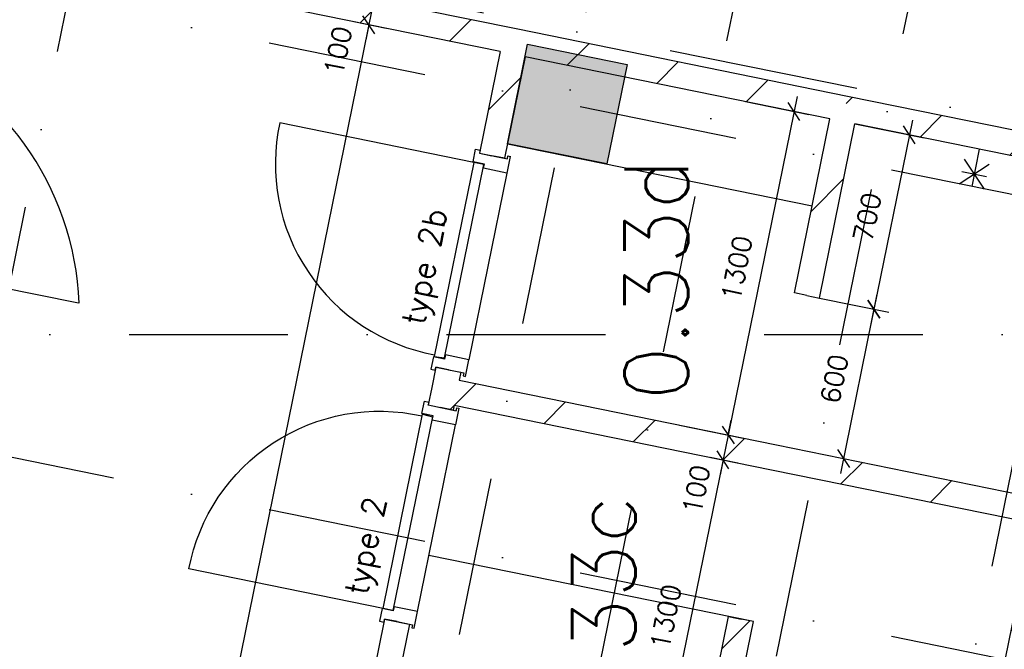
# Model space of a CAD drawing. Extents: x -33344 to 2055880, y -64816 to 121260.
# Tile 26 of 132: x 22765 to 26642, y 28558 to 31036. Entities that reach past the tile are written whole.
import ezdxf

# ---------------------------------------------------------------- set-up
doc = ezdxf.new("R2010")
doc.units = 0
doc.header["$LTSCALE"] = 50
doc.header["$MEASUREMENT"] = 0
doc.header["$PDMODE"] = 3
doc.header["$PDSIZE"] = 0.1
for name, pattern in [('DASHDOT', [1, 0.5, -0.25, 0, -0.25]), ('DASHED', [0.75, 0.5, -0.25]), ('STRAM_0WT$1$DASHDOT', [25, 12.5, -6.25, 0, -6.25])]:
    doc.linetypes.add(name, pattern=pattern)
doc.layers.get('0').update_dxf_attribs({"linetype": 'CONTINUOUS'})
doc.layers.get('DEFPOINTS').update_dxf_attribs({"linetype": 'CONTINUOUS'})
for name, color, linetype in [('_BRANDCOMPART', 6, 'DASHDOT'), ('_DETAILNUMMERS', 4, 'CONTINUOUS'), ('A--A22--_F123-', 9, 'CONTINUOUS'), ('A--A28--_F12--', 7, 'CONTINUOUS'), ('A--L22--', 3, 'CONTINUOUS'), ('A--L22--_F-2--', 7, 'CONTINUOUS'), ('A--L28--', 7, 'CONTINUOUS'), ('A--L28--_F12--', 7, 'CONTINUOUS'), ('A--L32--_F123-', 1, 'CONTINUOUS'), ('A--L32--_F123-DRAAIR', 7, 'CONTINUOUS'), ('A--L74--_F-23-', 7, 'CONTINUOUS'), ('A--M$1A-_F123-', 1, 'CONTINUOUS'), ('A--T$1A-_F123-_RN', 4, 'CONTINUOUS'), ('NIEUWE_INDELING', 2, 'CONTINUOUS'), ('STRAM_0WT$0$A--L$7A-_STRA0', 1, 'STRAM_0WT$1$DASHDOT'), ('STRAM_0WT$1$A--T$7A8-_STRA', 8, 'STRAM_0WT$1$DASHDOT'), ('TEKST_KOZIJNMERK', 2, 'CONTINUOUS'), ('X--LR---_CP', 7, 'CONTINUOUS'), ('XREF', 7, 'CONTINUOUS')]:
    doc.layers.add(name, color=color, linetype=linetype)
doc.styles.add('ALFA-0_25', font='ROMANS')
doc.styles.add('HIEMSTRA', font='romans.shx')
doc.dimstyles.new('1OP2', dxfattribs={"dimscale": 30, "dimtxt": 2.5, "dimasz": 2, "dimexe": 2, "dimexo": 0, "dimgap": 2, "dimtad": 1, "dimdec": 0, "dimzin": 0, "dimtxsty": 'HIEMSTRA', "dimblk1": 'OBLIQUE', "dimblk2": 'OBLIQUE', "dimsah": 1, "dimcen": -3, "dimdle": 2, "dimclrd": 2, "dimclre": 2, "dimclrt": 3, "dimazin": 3, "dimtfac": 1, "dimtdec": 0, "dimtofl": 0, "dimtmove": 0, "dimatfit": 3, "dimtvp": 0.833333, "dimtolj": 1, "dimtzin": 0})

# ---------------------------------------------------------------- blocks, each defined once
blk = doc.blocks.new('Q020439-')
at = {"layer": 'A--A28--_F12--', "color": 8}
for points in [[(-200, -200), (-200, 200), (200, 200)], [(-200, -200), (200, 200), (200, -200)]]:
    blk.add_solid(points, dxfattribs=at)
at = {"layer": 'A--L28--_F12--', "color": 3, "linetype": 'CONTINUOUS'}
blk.add_lwpolyline([(-200, -200), (-200, 200), (200, 200), (200, -200)], close=True, dxfattribs=at)
at = {"layer": 'X--LR---_CP'}
for p in [(-200, 0), (-200, 0), (200, 0)]:
    blk.add_point(p, dxfattribs=at)
blk = doc.blocks.new('STRAM_0WT')
at = {"layer": 'STRAM_0WT$0$A--L$7A-_STRA0'}
for p, q in [((-35527.847, 66718.097), (-57057.909, -38976.081)), ((-47754.974, 12905.719), (-58003.336, -37404.971)), ((-47201.343, 12792.944), (-57719.326, -38841.349)), ((-40234.938, -3673.931), (-64049.215, 1177.073)), ((-40234.938, -5510.896), (-64408.499, -586.705))]:
    blk.add_line(p, q, dxfattribs=at)
at = {"layer": 'STRAM_0WT$1$A--T$7A8-_STRA', "color": 8}
for p, q in [((-51334.938, 5401.176), (-60073.364, -37497.015)), ((-47404.652, 4600.571), (-56073.829, -37957.669)), ((-66174.285, -2450), (-500, -2450))]:
    blk.add_line(p, q, dxfattribs=at)
blk = doc.blocks.new('DR_780TYPE2')
at = {"layer": 'A--L32--_F123-', "color": 1}
blk.add_line((67, 0), (817, 0), dxfattribs=at)
at = {"layer": 'A--L32--_F123-'}
for points in [[(0, 9), (0, 0), (67, 0), (67, 93.8), (50, 93.8), (50, 139), (0, 139), (0, 121), (12, 121), (12, 9), (0, 9)], [(52, 95.6), (52, 135.6), (832, 135.6), (829, 95.6), (52, 95.6)], [(884, 9), (884, 0), (817, 0), (817, 93.8), (834, 93.8), (834, 139), (884, 139), (884, 121), (872, 121), (872, 9), (884, 9)]]:
    blk.add_lwpolyline(points, close=True, dxfattribs=at)
at = {"layer": 'A--L32--_F123-DRAAIR', "color": 1}
blk.add_lwpolyline([(52, 135.6), (52, 915.6, -0.423925), (824.9, 135.8)], format="xyb", dxfattribs=at)
at = {"layer": 'X--LR---_CP', "color": 1}
for p in [(12, 121), (12, 9)]:
    blk.add_point(p, dxfattribs=at)
at = {"layer": 'X--LR---_CP', "color": 2}
for p in [(872, 121), (872, 9)]:
    blk.add_point(p, dxfattribs=at)
at = {"layer": 'X--LR---_CP'}
blk.add_point((0, 0), dxfattribs=at)
blk = doc.blocks.new('*U1104')
at = {"layer": 'A--A22--_F123-', "linetype": 'CONTINUOUS'}
h = blk.add_hatch(dxfattribs=at)
h.set_pattern_fill('ALFALINE', color=256, scale=300, style=0)
h.set_pattern_definition([(45, (-26014.7, -30685.3), (-212.132, 212.132), [])])
h.paths.add_polyline_path([(0, 0), (-59, -39), (-1259.5, 205.5), (-1298.5, 264.5), (-1288.6, 313.5), (10, 49)])
at = {"layer": 'A--L22--_F-2--', "color": 3, "linetype": 'CONTINUOUS'}
for points in [[(10, 49), (10, 49), (-1288.6, 313.5), (-1288.6, 313.5)], [(-59, -39), (-59, -39), (-1259.5, 205.5), (-1259.5, 205.5)]]:
    blk.add_lwpolyline(points, dxfattribs=at)
blk = doc.blocks.new('*U1096')
at = {"layer": 'A--A22--_F123-', "linetype": 'CONTINUOUS'}
h = blk.add_hatch(dxfattribs=at)
h.set_pattern_fill('ALFALINE', color=256, scale=300, style=0)
h.set_pattern_definition([(45, (-24251.1, -28666.7), (-212.132, 212.132), [])])
h.paths.add_polyline_path([(0, 0), (49, -10), (-34.8, -421.5), (-93.8, -460.5), (-142.8, -450.6), (-49, 10)])
at = {"layer": 'A--L22--_F-2--', "color": 3, "linetype": 'CONTINUOUS'}
for points in [[(0, 0), (-49, 10), (-142.8, -450.6), (-142.8, -450.6)], [(0, 0), (49, -10), (-34.8, -421.5), (-34.8, -421.5)]]:
    blk.add_lwpolyline(points, dxfattribs=at)
blk = doc.blocks.new('*U1095')
at = {"layer": 'A--A22--_F123-', "linetype": 'CONTINUOUS'}
h = blk.add_hatch(dxfattribs=at)
h.set_pattern_fill('ALFALINE', color=256, scale=300, style=0)
h.set_pattern_definition([(45, (-26813.12, -29093.9), (-212.132, 212.132), [])])
h.paths.add_polyline_path([(0, 0), (49, -10), (-230.4, -1381.8), (-279.4, -1371.8), (-318.5, -1312.9), (-59, -39)])
at = {"layer": 'A--L22--_F-2--', "color": 3, "linetype": 'CONTINUOUS'}
for points in [[(49, -10), (49, -10), (-230.4, -1381.8), (-230.4, -1381.8)], [(-59, -39), (-59, -39), (-318.5, -1312.9), (-318.5, -1312.9)]]:
    blk.add_lwpolyline(points, dxfattribs=at)
blk = doc.blocks.new('*U1093')
at = {"layer": 'A--A22--_F123-', "linetype": 'CONTINUOUS'}
h = blk.add_hatch(dxfattribs=at)
h.set_pattern_fill('ALFALINE', color=256, scale=300, style=0)
h.set_pattern_definition([(45, (-25735.25, -29313.47), (-212.132, 212.132), [])])
h.paths.add_polyline_path([(0, 0), (10, 49), (1038.9, -160.6), (1077.9, -219.6), (1018.9, -258.6), (-10, -49)])
at = {"layer": 'A--L22--_F-2--', "color": 3, "linetype": 'CONTINUOUS'}
for points in [[(10, 49), (10, 49), (1038.9, -160.6), (1038.9, -160.6)], [(-10, -49), (-10, -49), (1018.9, -258.6), (1018.9, -258.6)]]:
    blk.add_lwpolyline(points, dxfattribs=at)
blk = doc.blocks.new('*U1092')
at = {"layer": 'A--A22--_F123-', "linetype": 'CONTINUOUS'}
h = blk.add_hatch(dxfattribs=at)
h.set_pattern_fill('ALFALINE', color=256, scale=300, style=0)
h.set_pattern_definition([(45, (-24436.72, -29578), (-212.132, 212.132), [])])
h.paths.add_polyline_path([(0, 0), (59, 39), (1308.5, -215.5), (1298.5, -264.5), (1288.6, -313.5), (39, -59)])
at = {"layer": 'A--L22--_F-2--', "color": 3, "linetype": 'CONTINUOUS'}
for points in [[(59, 39), (59, 39), (1308.5, -215.5), (1308.5, -215.5)], [(39, -59), (39, -59), (1288.6, -313.5), (1288.6, -313.5)]]:
    blk.add_lwpolyline(points, dxfattribs=at)
blk = doc.blocks.new('*U1091')
at = {"layer": 'A--A22--_F123-', "linetype": 'CONTINUOUS'}
h = blk.add_hatch(dxfattribs=at)
h.set_pattern_fill('ALFALINE', color=256, scale=300, style=0)
h.set_pattern_definition([(45, (-24716.16, -30949.8), (-212.132, 212.132), [])])
h.paths.add_polyline_path([(0, 0), (39, -59), (-42.5, -459), (-91.5, -449), (-140.5, -439), (-59, -39)])
at = {"layer": 'A--L22--_F-2--', "color": 3, "linetype": 'CONTINUOUS'}
for points in [[(-59, -39), (-59, -39), (-140.5, -439), (-91.5, -449)], [(39, -59), (39, -59), (-42.5, -459), (-91.5, -449)]]:
    blk.add_lwpolyline(points, dxfattribs=at)
blk = doc.blocks.new('*U1090')
at = {"layer": 'A--A22--_F123-', "linetype": 'CONTINUOUS'}
h = blk.add_hatch(dxfattribs=at)
h.set_pattern_fill('ALFALINE', color=256, scale=300, style=0)
h.set_pattern_definition([(45, (-24453.04, -29658.12), (-212.132, 212.132), [])])
h.paths.add_polyline_path([(0, 0), (49, -10), (42.7, -41.1), (-16.3, -80.1), (-65.3, -70.2), (-49, 10)])
at = {"layer": 'A--L22--_F-2--', "color": 3, "linetype": 'CONTINUOUS'}
for points in [[(0, 0), (-49, 10), (-65.3, -70.2), (-65.3, -70.2)], [(0, 0), (49, -10), (42.7, -41.1), (42.7, -41.1)]]:
    blk.add_lwpolyline(points, dxfattribs=at)
blk = doc.blocks.new('*U1089')
at = {"layer": 'A--A22--_F123-', "linetype": 'CONTINUOUS'}
h = blk.add_hatch(dxfattribs=at)
h.set_pattern_fill('ALFALINE', color=256, scale=300, style=0)
h.set_pattern_definition([(45, (-25865, -29950.4), (-212.132, 212.132), [])])
h.paths.add_polyline_path([(0, 0), (-49, 10), (90.7, 695.9), (149.7, 734.9), (188.7, 675.9), (49, -10)])
at = {"layer": 'A--L22--_F-2--', "color": 3, "linetype": 'CONTINUOUS'}
for points in [[(0, 0), (-49, 10), (90.7, 695.9), (90.7, 695.9)], [(0, 0), (49, -10), (188.7, 675.9), (188.7, 675.9)]]:
    blk.add_lwpolyline(points, dxfattribs=at)
blk = doc.blocks.new('*U1088')
at = {"layer": 'A--A22--_F123-', "linetype": 'CONTINUOUS'}
h = blk.add_hatch(dxfattribs=at)
h.set_pattern_fill('ALFALINE', color=256, scale=300, style=0)
h.set_pattern_definition([(45, (-27092.56, -30465.74), (-212.132, 212.132), [])])
h.paths.add_polyline_path([(0, 0), (-59, -39), (-1038.9, 160.6), (-1077.9, 219.6), (-1067.9, 268.6), (-39, 59)])
at = {"layer": 'A--L22--_F-2--', "color": 3, "linetype": 'CONTINUOUS'}
for points in [[(-39, 59), (-39, 59), (-1067.9, 268.6), (-1067.9, 268.6)], [(-59, -39), (-59, -39), (-1038.9, 160.6), (-1038.9, 160.6)]]:
    blk.add_lwpolyline(points, dxfattribs=at)
blk = doc.blocks.new('*U1080')
at = {"layer": 'A--A22--_F123-', "linetype": 'CONTINUOUS'}
h = blk.add_hatch(dxfattribs=at)
h.set_pattern_fill('ALFALINE', color=256, scale=300, style=0)
h.set_pattern_definition([(45, (-24716.16, -30949.8), (-212.132, 212.132), [])])
h.paths.add_polyline_path([(0, 0), (-59, -39), (-1009.6, 154.6), (-999.6, 203.6), (-940.6, 242.6), (10, 49)])
at = {"layer": 'A--L22--_F-2--', "color": 3, "linetype": 'CONTINUOUS'}
for points in [[(10, 49), (10, 49), (-940.6, 242.6), (-940.6, 242.6)], [(-59, -39), (-59, -39), (-1009.6, 154.6), (-1009.6, 154.6)]]:
    blk.add_lwpolyline(points, dxfattribs=at)
blk = doc.blocks.new('_OBLIQUE')
at = {"color": 0, "linetype": 'BYBLOCK'}
blk.add_line((-0.5, -0.5), (0.5, 0.5), dxfattribs=at)
blk = doc.blocks.new('*D947')
at = {"layer": 'A--M$1A-_F123-', "color": 2}
for p, q in [((24160.1, 31114.1), (24172.1, 31172.9)), ((24228.3, 31100.2), (24101.3, 31126.1)), ((24208.3, 31002.2), (24081.4, 31028.1)), ((24140.2, 31016.1), (24128.2, 30957.3))]:
    blk.add_line(p, q, dxfattribs=at)
at = {"layer": 'DEFPOINTS', "color": 0}
for p in [(24228.3, 31100.2), (24140.2, 31016.1), (24208.3, 31002.2)]:
    blk.add_point(p, dxfattribs=at)
at = {"layer": 'A--M$1A-_F123-', "color": 2, "xscale": 60, "yscale": 60, "zscale": 60}
for p, rotation in [((24160.1, 31114.1), 258.4862903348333), ((24140.2, 31016.1), 78.48629033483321)]:
    blk.add_blockref('_OBLIQUE', p, dxfattribs=dict(at, rotation=rotation))
at = {"layer": 'A--M$1A-_F123-', "color": 3, "insert": (24018.3, 30913.9), "char_height": 75, "attachment_point": 5, "rotation": 78.4863, "style": 'HIEMSTRA'}
blk.add_mtext('\\A1;100', dxfattribs=at)
blk = doc.blocks.new('*D948')
at = {"layer": 'A--M$1A-_F123-', "color": 2}
for p, q in [((24152.2, 31074.9), (23030.5, 25568.4)), ((24208.3, 31002.2), (24081.4, 31028.1)), ((23110.6, 25613.3), (22983.6, 25639.1))]:
    blk.add_line(p, q, dxfattribs=at)
at = {"layer": 'DEFPOINTS', "color": 0}
for p in [(24208.3, 31002.2), (23042.4, 25627.1), (23110.6, 25613.3)]:
    blk.add_point(p, dxfattribs=at)
at = {"layer": 'A--M$1A-_F123-', "color": 2, "xscale": 60, "yscale": 60, "zscale": 60}
for p, rotation in [((24140.2, 31016.1), 78.48629033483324), ((23042.4, 25627.1), 258.4862903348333)]:
    blk.add_blockref('_OBLIQUE', p, dxfattribs=dict(at, rotation=rotation))
at = {"layer": 'A--M$1A-_F123-', "color": 3, "insert": (23495.8, 28341.1), "char_height": 75, "attachment_point": 5, "rotation": 78.4863, "style": 'HIEMSTRA'}
blk.add_mtext('\\A1;5500', dxfattribs=at)
blk = doc.blocks.new('*D962')
at = {"layer": 'A--M$1A-_F123-', "color": 2}
for p, q in [((25826.1, 30733.9), (25542.7, 29342.5)), ((25622.9, 30714.1), (25873, 30663.1)), ((25363.4, 29440.2), (25613.5, 29389.3))]:
    blk.add_line(p, q, dxfattribs=at)
at = {"layer": 'DEFPOINTS', "color": 0}
for p in [(25622.9, 30714.1), (25363.4, 29440.2), (25554.7, 29401.3)]:
    blk.add_point(p, dxfattribs=at)
at = {"layer": 'A--M$1A-_F123-', "color": 2, "xscale": 60, "yscale": 60, "zscale": 60}
for p, rotation in [((25814.2, 30675.1), 78.48629033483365), ((25554.7, 29401.3), 258.4862903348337)]:
    blk.add_blockref('_OBLIQUE', p, dxfattribs=dict(at, rotation=rotation))
at = {"layer": 'A--M$1A-_F123-', "color": 3, "insert": (25588.9, 30057.7), "char_height": 75, "attachment_point": 5, "rotation": 78.4863, "style": 'HIEMSTRA'}
blk.add_mtext('\\A1;1300', dxfattribs=at)
blk = doc.blocks.new('*D963')
at = {"layer": 'A--M$1A-_F123-', "color": 2}
for p, q in [((25363.4, 29440.2), (25613.5, 29389.3)), ((25554.7, 29401.3), (25566.7, 29460.1)), ((25483.5, 29313.7), (25593.5, 29291.3)), ((25534.7, 29303.3), (25522.7, 29244.5))]:
    blk.add_line(p, q, dxfattribs=at)
at = {"layer": 'DEFPOINTS', "color": 0}
for p in [(25363.4, 29440.2), (25483.5, 29313.7), (25534.7, 29303.3)]:
    blk.add_point(p, dxfattribs=at)
at = {"layer": 'A--M$1A-_F123-', "color": 2, "xscale": 60, "yscale": 60, "zscale": 60}
for p, rotation in [((25554.7, 29401.3), 258.4862903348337), ((25534.7, 29303.3), 78.48629033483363)]:
    blk.add_blockref('_OBLIQUE', p, dxfattribs=dict(at, rotation=rotation))
at = {"layer": 'A--M$1A-_F123-', "color": 3, "insert": (25428.9, 29187.1), "char_height": 75, "attachment_point": 5, "rotation": 78.4863, "style": 'HIEMSTRA'}
blk.add_mtext('\\A1;100', dxfattribs=at)
blk = doc.blocks.new('*D964')
at = {"layer": 'A--M$1A-_F123-', "color": 2}
for p, q in [((25546.7, 29362.1), (25263.3, 27970.7)), ((25483.5, 29313.7), (25593.5, 29291.3)), ((25224.1, 28039.9), (25334, 28017.5))]:
    blk.add_line(p, q, dxfattribs=at)
at = {"layer": 'DEFPOINTS', "color": 0}
for p in [(25483.5, 29313.7), (25224.1, 28039.9), (25275.2, 28029.5)]:
    blk.add_point(p, dxfattribs=at)
at = {"layer": 'A--M$1A-_F123-', "color": 2, "xscale": 60, "yscale": 60, "zscale": 60}
for p, rotation in [((25534.7, 29303.3), 78.48629033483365), ((25275.2, 28029.5), 258.4862903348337)]:
    blk.add_blockref('_OBLIQUE', p, dxfattribs=dict(at, rotation=rotation))
at = {"layer": 'A--M$1A-_F123-', "color": 3, "insert": (25309.4, 28685.8), "char_height": 75, "attachment_point": 5, "rotation": 78.4863, "style": 'HIEMSTRA'}
blk.add_mtext('\\A1;1300', dxfattribs=at)
blk = doc.blocks.new('*D969')
at = {"layer": 'A--M$1A-_F123-', "color": 2}
for p, q in [((28148.3, 33986.4), (26223.1, 24535.3)), ((28028.1, 33949.6), (28195.1, 33915.6)), ((26126.8, 24616.1), (26293.8, 24582.1))]:
    blk.add_line(p, q, dxfattribs=at)
at = {"layer": 'DEFPOINTS', "color": 0}
for p in [(28028.1, 33949.6), (26126.8, 24616.1), (26235.1, 24594.1)]:
    blk.add_point(p, dxfattribs=at)
at = {"layer": 'A--M$1A-_F123-', "color": 2, "xscale": 60, "yscale": 60, "zscale": 60}
for p, rotation in [((28136.3, 33927.6), 78.48629033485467), ((26235.1, 24594.1), 258.4862903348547)]:
    blk.add_blockref('_OBLIQUE', p, dxfattribs=dict(at, rotation=rotation))
at = {"layer": 'A--M$1A-_F123-', "color": 3, "insert": (27090.1, 29280.3), "char_height": 75, "attachment_point": 5, "rotation": 78.4863, "style": 'HIEMSTRA'}
blk.add_mtext('\\A1;9525', dxfattribs=at)
blk = doc.blocks.new('*D992')
at = {"layer": 'A--M$1A-_F123-', "color": 2}
for p, q in [((26280.1, 30641.4), (26116.4, 29837.9)), ((26053.7, 30626.3), (26326.9, 30570.7)), ((25914, 29940.4), (26187.2, 29884.8))]:
    blk.add_line(p, q, dxfattribs=at)
at = {"layer": 'DEFPOINTS', "color": 0}
for p in [(26053.7, 30626.3), (25914, 29940.4), (26128.4, 29896.7)]:
    blk.add_point(p, dxfattribs=at)
at = {"layer": 'A--M$1A-_F123-', "color": 2, "xscale": 60, "yscale": 60, "zscale": 60}
for p, rotation in [((26268.1, 30582.7), 78.48629033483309), ((26128.4, 29896.7), 258.4862903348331)]:
    blk.add_blockref('_OBLIQUE', p, dxfattribs=dict(at, rotation=rotation))
at = {"layer": 'A--M$1A-_F123-', "color": 3, "insert": (26102.7, 30259.2), "char_height": 75, "attachment_point": 5, "rotation": 78.4863, "style": 'HIEMSTRA'}
blk.add_mtext('\\A1;700', dxfattribs=at)
blk = doc.blocks.new('*D993')
at = {"layer": 'A--M$1A-_F123-', "color": 2}
for p, q in [((25914, 29940.4), (26187.2, 29884.8)), ((26140.4, 29955.5), (25996.7, 29250)), ((25745.2, 29362.5), (26067.4, 29296.8))]:
    blk.add_line(p, q, dxfattribs=at)
at = {"layer": 'DEFPOINTS', "color": 0}
for p in [(25914, 29940.4), (25745.2, 29362.5), (26008.6, 29308.8)]:
    blk.add_point(p, dxfattribs=at)
at = {"layer": 'A--M$1A-_F123-', "color": 2, "xscale": 60, "yscale": 60, "zscale": 60}
for p, rotation in [((26128.4, 29896.7), 78.48629033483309), ((26008.6, 29308.8), 258.4862903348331)]:
    blk.add_blockref('_OBLIQUE', p, dxfattribs=dict(at, rotation=rotation))
at = {"layer": 'A--M$1A-_F123-', "color": 3, "insert": (25973, 29622.2), "char_height": 75, "attachment_point": 5, "rotation": 78.4863, "style": 'HIEMSTRA'}
blk.add_mtext('\\A1;600', dxfattribs=at)
blk = doc.blocks.new('*U1050')
at = {"layer": 'A--A22--_F123-', "linetype": 'CONTINUOUS'}
h = blk.add_hatch(dxfattribs=at)
h.set_pattern_fill('ALFALINE', color=256, scale=300, style=0)
h.set_pattern_definition([(45, (-25455.8, -27941.65), (-212.132, 212.132), [])])
h.paths.add_polyline_path([(0, 0), (-39, 59), (100.7, 744.9), (149.7, 734.9), (198.7, 724.9), (59, 39)])
at = {"layer": 'A--L22--_F-2--', "color": 3, "linetype": 'CONTINUOUS'}
for points in [[(-39, 59), (-39, 59), (100.7, 744.9), (149.7, 734.9)], [(59, 39), (59, 39), (198.7, 724.9), (149.7, 734.9)]]:
    blk.add_lwpolyline(points, dxfattribs=at)
blk = doc.blocks.new('*U1049')
at = {"layer": 'A--A22--_F123-', "linetype": 'CONTINUOUS'}
h = blk.add_hatch(dxfattribs=at)
h.set_pattern_fill('ALFALINE', color=256, scale=300, style=0)
h.set_pattern_definition([(45, (-24436.72, -29578), (-212.132, 212.132), [])])
h.paths.add_polyline_path([(0, 0), (39, -59), (35, -78.6), (-14, -68.6), (-63, -58.6), (-49, 10)])
at = {"layer": 'A--L22--_F-2--', "color": 3, "linetype": 'CONTINUOUS'}
for points in [[(-49, 10), (-49, 10), (-63, -58.6), (-14, -68.6)], [(39, -59), (39, -59), (35, -78.6), (-14, -68.6)]]:
    blk.add_lwpolyline(points, dxfattribs=at)

msp = doc.modelspace()

# ---------------------------------------------------------------- linework, layer by layer
at = {"layer": '_BRANDCOMPART', "ltscale": 30}
msp.add_lwpolyline([(22385.7, 31507.4), (27208.8, 30535.2), (26018, 24689.4), (31127.9, 23651.8), (31127.9, 23651.8)], dxfattribs=at)
at = {"layer": '_DETAILNUMMERS', "color": 1}
msp.add_line((25654.5, 28666.6), (24376.5, 28926.9), dxfattribs=at)
at = {"layer": 'A--L32--_F123-', "color": 1, "linetype": 'CONTINUOUS'}
msp.add_line((22084.9, 30106.9), (22996.2, 29921.2), dxfattribs=at)
msp.add_arc((21848.3, 29875.2), 1151.7, 2.2585, 69.0604, dxfattribs=at)
at = {"layer": 'A--L74--_F-23-', "color": 1, "linetype": 'CONTINUOUS'}
for points in [[(26543.6, 30526.5), (26513.7, 30379.5)], [(26484.7, 30487.5), (26562.7, 30369.6)], [(26464.7, 30389.5), (26582.7, 30467.6)], [(26474.7, 30438.5), (26572.7, 30418.6)]]:
    msp.add_lwpolyline(points, dxfattribs=at)
at = {"layer": 'NIEUWE_INDELING', "color": 10}
msp.add_lwpolyline([(24685.3, 30547.9), (25885.9, 30303.3)], dxfattribs=at)

# ---------------------------------------------------------------- block references
at = {"layer": 'A--L22--'}
for name, p in [('*U1080', (24716.2, 30949.8)), ('*U1104', (26014.7, 30685.3)), ('*U1091', (24716.2, 30949.8)), ('*U1088', (27092.6, 30465.7)), ('*U1089', (25865, 29950.4)), ('*U1090', (24453, 29658.1)), ('*U1049', (24436.7, 29578)), ('*U1092', (24436.7, 29578)), ('*U1093', (25735.3, 29313.5)), ('*U1095', (26813.1, 29093.9)), ('*U1096', (24251.1, 28666.7))]:
    msp.add_blockref(name, p, dxfattribs=at)
at = {"layer": 'A--L22--', "color": 1}
msp.add_blockref('*U1050', (25455.8, 27941.6), dxfattribs=at)
at = {"layer": 'A--L28--', "linetype": 'CONTINUOUS', "rotation": 78.48629033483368}
msp.add_blockref('Q020439-', (24921.3, 30704.3), dxfattribs=at)
at = {"layer": 'A--L32--_F123-', "color": 1, "xscale": -1, "rotation": 78.48629033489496}
msp.add_blockref('DR_780TYPE2', (24696.7, 30498.4), dxfattribs=at)
at = {"layer": 'A--L32--_F123-', "color": 1, "rotation": 78.48629033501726}
msp.add_blockref('DR_780TYPE2', (24318.3, 28640.8), dxfattribs=at)
at = {"layer": 'XREF', "linetype": 'DASHED', "ltscale": 20}
msp.add_blockref('STRAM_0WT', (75619.4, 32246.9), dxfattribs=at)

# ---------------------------------------------------------------- texts
at = {"layer": 'A--T$1A-_F123-_RN', "style": 'ALFA-0_25'}
for s, p in [('0.33d', (25397, 29536.8)), ('0.33c', (25190.5, 28222.5))]:
    msp.add_text(s, height=250, rotation=90, dxfattribs=at).set_placement(p)
at = {"layer": 'TEKST_KOZIJNMERK', "style": 'HIEMSTRA'}
for s, p in [('type 2b', (24357.1, 29828.9)), ('type 2', (24132.3, 28765.4))]:
    msp.add_text(s, height=90, rotation=78.486, dxfattribs=at).set_placement(p)

# ---------------------------------------------------------------- dimensions: what is measured, and where the dimension line sits
at = {"layer": 'A--M$1A-_F123-'}
for p1, p2, distance, picture, middle in [((28028.1, 33949.6), (26126.8, 24616.1), 110.4, '*D969', (27090.1, 29280.3)), ((25622.9, 30714.1), (25363.4, 29440.2), 195.2, '*D962', (25588.9, 30057.7)), ((26053.7, 30626.3), (25914, 29940.4), 218.8, '*D992', (26102.7, 30259.2))]:
    dim = msp.add_aligned_dim(p1=p1, p2=p2, distance=distance, dimstyle='1OP2', dxfattribs=at)
    dim.commit()
    dim.dimension.update_dxf_attribs({"geometry": picture, "text_midpoint": middle})
for base, p1, p2, picture, middle in [((24140.2, 31016.1), (24228.3, 31100.2), (24208.3, 31002.2), '*D947', (24018.3, 30913.9)), ((25534.7, 29303.3), (25363.4, 29440.2), (25483.5, 29313.7), '*D963', (25428.9, 29187.1))]:
    dim = msp.add_linear_dim(base=base, p1=p1, p2=p2, angle=78.4863, dimstyle='1OP2', dxfattribs=at)
    dim.commit()
    dim.dimension.update_dxf_attribs({"geometry": picture, "text_midpoint": middle, "dimtype": 160})
for base, p1, p2, picture, middle in [((23042.4, 25627.1), (24208.3, 31002.2), (23110.6, 25613.3), '*D948', (23495.8, 28341.1)), ((26008.6, 29308.8), (25914, 29940.4), (25745.2, 29362.5), '*D993', (25973, 29622.2)), ((25275.2, 28029.5), (25483.5, 29313.7), (25224.1, 28039.9), '*D964', (25309.4, 28685.8))]:
    dim = msp.add_linear_dim(base=base, p1=p1, p2=p2, angle=78.4863, dimstyle='1OP2', dxfattribs=at)
    dim.commit()
    dim.dimension.update_dxf_attribs({"geometry": picture, "text_midpoint": middle})

doc.saveas('drawing.dxf')
